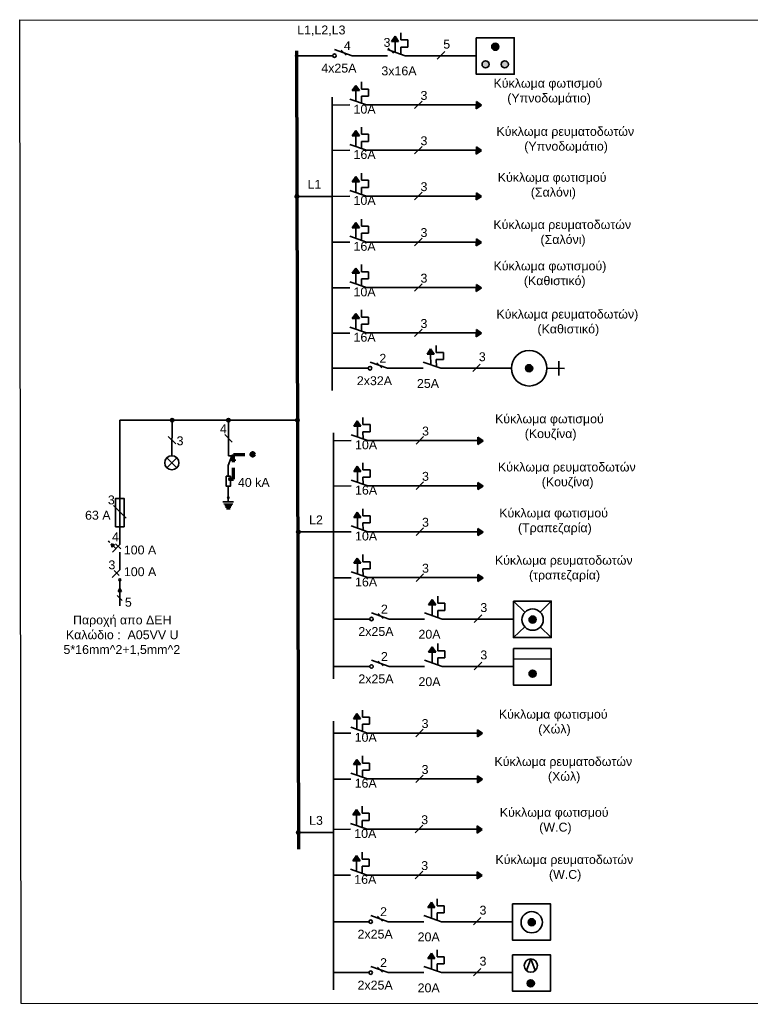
# Model space of a CAD drawing. Header units: millimetres. Extents: x 20 to 454, y 7 to 287.
# Tile 1 of 2: x 20 to 225, y 10 to 287. Entities that reach past the tile are written whole.
import ezdxf

# ---------------------------------------------------------------- set-up
doc = ezdxf.new("R2010")
doc.units = ezdxf.units.MM
doc.linetypes.add('HIDDEN2', pattern=[4.7625, 3.175, -1.5875])
doc.layers.add('fotistika kuzinas', color=250, linetype='Continuous', lineweight=35)
doc.layers.add('paroxh', color=7, linetype='Continuous')
doc.styles.get("Standard").update_dxf_attribs({"font": 'arial.ttf'})
pattern_1 = [(0, (0, 21.232), (0, 6.985), [5.08, -1.905]), (90, (0, 21.232), (-6.985, 4e-16), [5.08, -1.905])]

msp = doc.modelspace()

# ---------------------------------------------------------------- hatches: boundary and pattern name
at = {"layer": 'fotistika kuzinas', "linetype": 'Continuous', "lineweight": 35, "true_color": 0x000000}
h = msp.add_hatch(dxfattribs=at)
h.set_pattern_fill('ANGLE', color=18)
h.set_pattern_definition(pattern_1)
h.paths.add_polyline_path([(216, 243.61), (215.5, 243.61), (215.5, 244.11, 0.414214), (215, 243.61, 1)])
h.paths.add_polyline_path([(215.5, 244.11), (215.5, 243.61), (216, 243.61, 0.414214)], flags=17)
h = msp.add_hatch(dxfattribs=at)
h.set_pattern_fill('ANGLE', color=18)
h.set_pattern_definition(pattern_1)
h.paths.add_polyline_path([(216, 243.61), (215.5, 243.61), (215.5, 244.11, 0.414214), (215, 243.61, 1)])
h.paths.add_polyline_path([(215.5, 244.11), (215.5, 243.61), (216, 243.61, 0.414214)], flags=17)
h = msp.add_hatch(dxfattribs=at)
h.set_pattern_fill('ANGLE', color=18)
h.set_pattern_definition([(0, (0, 0), (0, 6.985), [5.08, -1.905]), (90, (0, 0), (-6.985, 4e-16), [5.08, -1.905])])
h.paths.add_polyline_path([(215.5, 244.11, 0.414214), (215, 243.61, 0.414214), (215.5, 243.11)])
h.paths.add_polyline_path([(215.5, 244.11), (215.5, 243.61), (216, 243.61, 0.414214)])
h.paths.add_polyline_path([(216, 243.61), (215.5, 243.61), (215.5, 243.11, 0.414214)])
at = {"layer": 'paroxh', "linetype": 'Continuous', "lineweight": 35, "true_color": 0x000000}
h = msp.add_hatch(color=18, dxfattribs=at)
h.dxf.hatch_style = 1
h.paths.add_polyline_path([(125.32, 282.55), (124.32, 281.07), (126.32, 281.07)])
h = msp.add_hatch(color=18, dxfattribs=at)
h.dxf.hatch_style = 1
h.paths.add_polyline_path([(152.52, 279.59, 1), (154.52, 279.59, 1)])
h = msp.add_hatch(color=18, dxfattribs=at)
h.dxf.hatch_style = 1
h.paths.add_polyline_path([(97.55, 277.57, 0.413117), (97.05, 277.07), (97.55, 277.07)])
h.paths.add_polyline_path([(97.55, 277.57), (97.55, 277.07), (97.55, 276.57, 0.413128), (98.05, 277.07, 0.4153)])
h.paths.add_polyline_path([(97.55, 277.07), (97.05, 277.07, 0.415311), (97.55, 276.57)])
h = msp.add_hatch(color=18, dxfattribs=at)
h.dxf.hatch_style = 1
h.paths.add_polyline_path([(151.8, 274.63, 1), (149.8, 274.63, 1)])
h.paths.add_polyline_path([(157.22, 274.63, 1), (155.22, 274.63, 1)])
h = msp.add_hatch(dxfattribs=at)
h.set_pattern_fill('ANGLE', color=18)
h.set_pattern_definition([(0, (0.002, 27.302), (0, 6.985), [5.08, -1.905]), (90, (0.002, 27.302), (-6.985, 4e-16), [5.08, -1.905])])
h.paths.add_polyline_path([(206.09, 274.41, 1), (204.09, 274.41, 1)])
h = msp.add_hatch(color=18, dxfattribs=at)
h.dxf.hatch_style = 1
h.paths.add_polyline_path([(114.25, 268.72), (113.26, 267.24), (115.26, 267.24)])
h = msp.add_hatch(color=18, dxfattribs=at)
h.dxf.hatch_style = 1
h.paths.add_polyline_path([(149.67, 263.13), (148.2, 264.13), (148.19, 262.13)])
h = msp.add_hatch(color=18, dxfattribs=at)
h.dxf.hatch_style = 1
h.paths.add_polyline_path([(114.25, 255.97), (113.26, 254.49), (115.26, 254.49)])
h = msp.add_hatch(color=18, dxfattribs=at)
h.dxf.hatch_style = 1
h.paths.add_polyline_path([(149.67, 250.38), (148.2, 251.38), (148.19, 249.38)])
h = msp.add_hatch(color=18, dxfattribs=at)
h.dxf.hatch_style = 1
h.paths.add_polyline_path([(114.25, 243.04), (113.26, 241.56), (115.26, 241.56)])
h = msp.add_hatch(dxfattribs=at)
h.set_pattern_fill('ANGLE', color=18)
h.set_pattern_definition([(0, (-2.723, -4.952), (0, 6.985), [5.08, -1.905]), (90, (-2.723, -4.952), (-6.985, 4e-16), [5.08, -1.905])])
h.paths.add_polyline_path([(203.37, 242.16, 1), (201.37, 242.16, 1)])
h = msp.add_hatch(dxfattribs=at)
h.set_pattern_fill('ANGLE', color=18)
h.set_pattern_definition([(0, (2.6985, -4.952), (0, 6.985), [5.08, -1.905]), (90, (2.6985, -4.952), (-6.985, 4e-16), [5.08, -1.905])])
h.paths.add_polyline_path([(208.79, 242.16, 1), (206.79, 242.16, 1)])
h = msp.add_hatch(color=18, dxfattribs=at)
h.dxf.hatch_style = 1
h.paths.add_polyline_path([(149.67, 237.45), (148.2, 238.45), (148.19, 236.45)])
h = msp.add_hatch(color=18, dxfattribs=at)
h.dxf.hatch_style = 1
h.paths.add_polyline_path([(97.67, 237.97, 0.413117), (97.17, 237.47), (97.67, 237.47)])
h.paths.add_polyline_path([(97.67, 237.97), (97.67, 237.47), (97.67, 236.97, 0.413128), (98.17, 237.47, 0.4153)])
h.paths.add_polyline_path([(97.67, 237.47), (97.17, 237.47, 0.415311), (97.67, 236.97)])
h = msp.add_hatch(color=18, dxfattribs=at)
h.dxf.hatch_style = 1
h.paths.add_polyline_path([(114.25, 230.11), (113.26, 228.63), (115.26, 228.63)])
h = msp.add_hatch(color=18, dxfattribs=at)
h.dxf.hatch_style = 1
h.paths.add_polyline_path([(149.67, 224.52), (148.2, 225.52), (148.19, 223.52)])
h = msp.add_hatch(color=18, dxfattribs=at)
h.dxf.hatch_style = 1
h.paths.add_polyline_path([(114.25, 217.28), (113.26, 215.8), (115.26, 215.8)])
h = msp.add_hatch(color=18, dxfattribs=at)
h.dxf.hatch_style = 1
h.paths.add_polyline_path([(149.67, 211.69), (148.2, 212.69), (148.19, 210.69)])
h = msp.add_hatch(color=18, dxfattribs=at)
h.dxf.hatch_style = 1
h.paths.add_polyline_path([(114.25, 204.53), (113.26, 203.05), (115.26, 203.05)])
h = msp.add_hatch(color=18, dxfattribs=at)
h.dxf.hatch_style = 1
h.paths.add_polyline_path([(149.67, 198.94), (148.2, 199.94), (148.19, 197.94)])
h = msp.add_hatch(color=18, dxfattribs=at)
h.dxf.hatch_style = 1
h.paths.add_polyline_path([(135.33, 194.55), (134.33, 193.07), (136.33, 193.07)])
h = msp.add_hatch(color=18, dxfattribs=at)
h.dxf.hatch_style = 1
h.paths.add_polyline_path([(164.07, 189.07, 1), (162.07, 189.07, 1)])
h = msp.add_hatch(color=18, dxfattribs=at)
h.dxf.hatch_style = 1
h.paths.add_polyline_path([(62.52, 174.96, 0.413117), (62.03, 174.46), (62.53, 174.46)])
h.paths.add_polyline_path([(62.52, 174.96), (62.53, 174.46), (62.53, 173.96, 0.413128), (63.03, 174.46, 0.4153)])
h.paths.add_polyline_path([(62.53, 174.46), (62.03, 174.46, 0.415311), (62.53, 173.96)])
h = msp.add_hatch(color=18, dxfattribs=at)
h.dxf.hatch_style = 1
h.paths.add_polyline_path([(78.39, 174.96, 0.413117), (77.89, 174.46), (78.39, 174.46)])
h.paths.add_polyline_path([(78.39, 174.96), (78.39, 174.46), (78.39, 173.96, 0.413128), (78.89, 174.46, 0.4153)])
h.paths.add_polyline_path([(78.39, 174.46), (77.89, 174.46, 0.415311), (78.39, 173.96)])
h = msp.add_hatch(color=18, dxfattribs=at)
h.dxf.hatch_style = 1
h.paths.add_polyline_path([(97.82, 174.96, 0.413117), (97.32, 174.46), (97.82, 174.46)])
h.paths.add_polyline_path([(97.82, 174.96), (97.82, 174.46), (97.82, 173.96, 0.413128), (98.32, 174.46, 0.4153)])
h.paths.add_polyline_path([(97.82, 174.46), (97.32, 174.46, 0.415311), (97.82, 173.96)])
h = msp.add_hatch(color=18, dxfattribs=at)
h.dxf.hatch_style = 1
h.paths.add_polyline_path([(114.68, 174.24), (113.69, 172.76), (115.69, 172.76)])
h = msp.add_hatch(color=18, dxfattribs=at)
h.dxf.hatch_style = 1
h.paths.add_polyline_path([(150.1, 168.65), (148.62, 169.65), (148.61, 167.65)])
at = {"layer": 'paroxh', "linetype": 'Continuous', "lineweight": 70}
h = msp.add_hatch(color=1, dxfattribs=at)
h.dxf.hatch_style = 1
h.paths.add_polyline_path([(84.71, 164.83, 1), (85.71, 164.83, 1)])
at = {"layer": 'paroxh', "linetype": 'Continuous', "lineweight": 35, "true_color": 0x000000}
h = msp.add_hatch(color=18, dxfattribs=at)
h.dxf.hatch_style = 1
h.paths.add_polyline_path([(114.68, 161.48), (113.69, 160), (115.69, 160)])
at = {"layer": 'paroxh', "linetype": 'Continuous', "lineweight": 70}
h = msp.add_hatch(color=1, dxfattribs=at)
h.dxf.hatch_style = 1
h.paths.add_polyline_path([(78.94, 158.07, 0.414214), (78.73, 157.86, 0.414214), (78.94, 157.65)])
h.paths.add_polyline_path([(79.15, 157.86), (78.94, 157.86), (78.94, 157.65, 0.414214)])
h.paths.add_polyline_path([(78.94, 158.07), (78.94, 157.86), (79.15, 157.86, 0.414214)])
at = {"layer": 'paroxh', "linetype": 'Continuous', "lineweight": 35, "true_color": 0x000000}
h = msp.add_hatch(color=18, dxfattribs=at)
h.dxf.hatch_style = 1
h.paths.add_polyline_path([(150.1, 155.89), (148.62, 156.89), (148.61, 154.89)])
h = msp.add_hatch(color=18, dxfattribs=at)
h.dxf.hatch_style = 1
h.paths.add_polyline_path([(114.68, 148.55), (113.69, 147.07), (115.69, 147.07)])
h = msp.add_hatch(color=18, dxfattribs=at)
h.dxf.hatch_style = 1
h.paths.add_polyline_path([(98.09, 143.48, 0.413117), (97.6, 142.98), (98.1, 142.98)])
h.paths.add_polyline_path([(98.09, 143.48), (98.1, 142.98), (98.1, 142.48, 0.413128), (98.6, 142.98, 0.4153)])
h.paths.add_polyline_path([(98.1, 142.98), (97.6, 142.98, 0.415311), (98.1, 142.48)])
h = msp.add_hatch(color=18, dxfattribs=at)
h.dxf.hatch_style = 1
h.paths.add_polyline_path([(150.1, 142.96), (148.62, 143.96), (148.61, 141.96)])
h = msp.add_hatch(color=18, dxfattribs=at)
h.dxf.hatch_style = 1
h.paths.add_polyline_path([(46.34, 139.37), (45.36, 139.63), (45.63, 138.67)])
h = msp.add_hatch(color=18, dxfattribs=at)
h.dxf.hatch_style = 1
h.paths.add_polyline_path([(114.68, 135.63), (113.69, 134.15), (115.69, 134.15)])
h = msp.add_hatch(color=18, dxfattribs=at)
h.dxf.hatch_style = 1
h.paths.add_polyline_path([(150.1, 130.04), (148.62, 131.04), (148.61, 129.04)])
h = msp.add_hatch(color=18, dxfattribs=at)
h.dxf.hatch_style = 1
h.paths.add_polyline_path([(48.31, 126.21), (47.79, 127.08), (47.31, 126.21)])
h = msp.add_hatch(color=18, dxfattribs=at)
h.dxf.hatch_style = 1
h.paths.add_polyline_path([(135.75, 123.94), (134.76, 122.46), (136.76, 122.46)])
h = msp.add_hatch(color=18, dxfattribs=at)
h.dxf.hatch_style = 1
h.paths.add_polyline_path([(163.04, 118.31, 1), (165.04, 118.31, 1)])
h = msp.add_hatch(color=18, dxfattribs=at)
h.dxf.hatch_style = 1
h.paths.add_polyline_path([(135.75, 110.6), (134.76, 109.12), (136.76, 109.12)])
h = msp.add_hatch(color=18, dxfattribs=at)
h.dxf.hatch_style = 1
h.paths.add_polyline_path([(163.04, 103.1, 1), (165.04, 103.1, 1)])
h = msp.add_hatch(color=18, dxfattribs=at)
h.dxf.hatch_style = 1
h.paths.add_polyline_path([(114.56, 91.88), (113.57, 90.4), (115.57, 90.4)])
h = msp.add_hatch(color=18, dxfattribs=at)
h.dxf.hatch_style = 1
h.paths.add_polyline_path([(149.98, 86.29), (148.51, 87.29), (148.5, 85.29)])
h = msp.add_hatch(color=18, dxfattribs=at)
h.dxf.hatch_style = 1
h.paths.add_polyline_path([(114.56, 78.96), (113.57, 77.48), (115.57, 77.48)])
h = msp.add_hatch(color=18, dxfattribs=at)
h.dxf.hatch_style = 1
h.paths.add_polyline_path([(149.98, 73.37), (148.51, 74.37), (148.5, 72.37)])
h = msp.add_hatch(color=18, dxfattribs=at)
h.dxf.hatch_style = 1
h.paths.add_polyline_path([(114.45, 64.81), (113.46, 63.33), (115.46, 63.33)])
h = msp.add_hatch(color=18, dxfattribs=at)
h.dxf.hatch_style = 1
h.paths.add_polyline_path([(98.09, 58.88, 0.413117), (97.59, 58.38), (98.09, 58.38)])
h.paths.add_polyline_path([(98.09, 58.88), (98.09, 58.38), (98.09, 57.88, 0.413128), (98.59, 58.38, 0.4153)])
h.paths.add_polyline_path([(98.09, 58.38), (97.59, 58.38, 0.415311), (98.09, 57.88)])
h = msp.add_hatch(color=18, dxfattribs=at)
h.dxf.hatch_style = 1
h.paths.add_polyline_path([(149.87, 59.22), (148.4, 60.22), (148.39, 58.22)])
h = msp.add_hatch(color=18, dxfattribs=at)
h.dxf.hatch_style = 1
h.paths.add_polyline_path([(114.45, 51.89), (113.46, 50.41), (115.46, 50.41)])
h = msp.add_hatch(color=18, dxfattribs=at)
h.dxf.hatch_style = 1
h.paths.add_polyline_path([(149.87, 46.3), (148.4, 47.3), (148.39, 45.3)])
h = msp.add_hatch(color=18, dxfattribs=at)
h.dxf.hatch_style = 1
h.paths.add_polyline_path([(135.53, 38.75), (134.54, 37.27), (136.54, 37.27)])
h = msp.add_hatch(color=18, dxfattribs=at)
h.dxf.hatch_style = 1
h.paths.add_polyline_path([(162.81, 33.11, 1), (164.81, 33.11, 1)])
h = msp.add_hatch(color=18, dxfattribs=at)
h.dxf.hatch_style = 1
h.paths.add_polyline_path([(135.53, 24.39), (134.54, 22.91), (136.54, 22.91)])
h = msp.add_hatch(color=18, dxfattribs=at)
h.dxf.hatch_style = 1
h.paths.add_polyline_path([(162.54, 15.91, 1), (164.54, 15.91, 1)])

# ---------------------------------------------------------------- linework, layer by layer
for p, q in [((20, 10.2), (19.6, 287.2)), ((19.6, 287.2), (410, 287)), ((410, 10), (20, 10.2))]:
    msp.add_line(p, q)
at = {"layer": 'paroxh', "color": 18, "linetype": 'Continuous', "lineweight": 35, "true_color": 0x000000}
for p, q in [((126.91, 281.51), (126.91, 283.51)), ((124.32, 281.07), (125.32, 282.55)), ((124.32, 281.07), (126.32, 281.07)), ((125.32, 282.55), (126.32, 281.07)), ((125.34, 278.07), (125.32, 281.07)), ((128.91, 281.51), (126.91, 281.51)), ((128.91, 279.51), (128.91, 281.51)), ((113.2, 277.07), (108.25, 278.83)), ((110.13, 278.61), (111.56, 277.21)), ((123.2, 278.83), (128.18, 277.07)), ((123.41, 279.21), (124.84, 277.8)), ((126.93, 277.51), (126.91, 279.51)), ((126.91, 279.51), (128.91, 279.51)), ((139.29, 278.26), (137.17, 276.13)), ((97.55, 277.07), (107.55, 277.07)), ((107.55, 277.07), (107.75, 277.07)), ((113.2, 277.07), (123.2, 277.07)), ((128.18, 277.07), (138.18, 277.07)), ((138.18, 277.07), (148.18, 277.07)), ((115.85, 267.68), (115.85, 269.68)), ((113.26, 267.24), (114.25, 268.72)), ((113.26, 267.24), (115.26, 267.24)), ((114.25, 268.72), (115.26, 267.24)), ((114.27, 264.24), (114.26, 267.24)), ((117.85, 267.68), (115.85, 267.68)), ((117.85, 265.68), (117.85, 267.68)), ((107.56, 182.84), (107.56, 265.4)), ((112.56, 264.84), (117.24, 263.22)), ((115.86, 263.68), (115.85, 265.68)), ((115.85, 265.68), (117.85, 265.68)), ((132.93, 264.3), (130.81, 262.18)), ((148.2, 264.13), (148.19, 262.13)), ((148.2, 264.13), (149.67, 263.13)), ((107.56, 263.16), (112.56, 263.19)), ((117.24, 263.22), (148.19, 263.22)), ((149.67, 263.13), (148.19, 262.13)), ((113.26, 254.49), (114.25, 255.97)), ((114.25, 255.97), (115.26, 254.49)), ((115.85, 254.93), (115.85, 256.93)), ((113.26, 254.49), (115.26, 254.49)), ((114.27, 251.49), (114.26, 254.49)), ((117.85, 254.93), (115.85, 254.93)), ((115.86, 250.93), (115.85, 252.93)), ((115.85, 252.93), (117.85, 252.93)), ((117.85, 252.93), (117.85, 254.93)), ((107.56, 250.4), (112.56, 250.43)), ((112.56, 252.08), (117.24, 250.46)), ((117.24, 250.46), (148.19, 250.46)), ((132.93, 251.54), (130.81, 249.42)), ((148.2, 251.38), (148.19, 249.38)), ((149.67, 250.38), (148.19, 249.38)), ((148.2, 251.38), (149.67, 250.38)), ((115.85, 242), (115.85, 244)), ((113.26, 241.56), (114.25, 243.04)), ((113.26, 241.56), (115.26, 241.56)), ((114.25, 243.04), (115.26, 241.56)), ((114.27, 238.56), (114.26, 241.56)), ((117.85, 242), (115.85, 242)), ((117.85, 240), (117.85, 242)), ((112.56, 239.15), (117.24, 237.53)), ((115.86, 238), (115.85, 240)), ((115.85, 240), (117.85, 240)), ((132.93, 238.61), (130.81, 236.49)), ((148.2, 238.45), (148.19, 236.45)), ((148.2, 238.45), (149.67, 237.45)), ((97.67, 237.47), (107.67, 237.47)), ((107.56, 237.47), (112.56, 237.5)), ((117.24, 237.53), (148.19, 237.53)), ((149.67, 237.45), (148.19, 236.45)), ((113.26, 228.63), (114.25, 230.11)), ((114.25, 230.11), (115.26, 228.63)), ((115.85, 229.07), (115.85, 231.07)), ((113.26, 228.63), (115.26, 228.63)), ((114.27, 225.63), (114.26, 228.63)), ((117.85, 229.07), (115.85, 229.07)), ((117.85, 227.07), (117.85, 229.07)), ((107.56, 224.55), (112.56, 224.58)), ((112.56, 226.23), (117.24, 224.61)), ((115.86, 225.07), (115.85, 227.07)), ((115.85, 227.07), (117.85, 227.07)), ((117.24, 224.61), (148.19, 224.61)), ((132.93, 225.69), (130.81, 223.57)), ((148.2, 225.52), (148.19, 223.52)), ((148.2, 225.52), (149.67, 224.52)), ((149.67, 224.52), (148.19, 223.52)), ((113.26, 215.8), (114.25, 217.28)), ((114.25, 217.28), (115.26, 215.8)), ((115.85, 216.24), (115.85, 218.24)), ((117.85, 216.24), (115.85, 216.24)), ((117.85, 214.24), (117.85, 216.24)), ((113.26, 215.8), (115.26, 215.8)), ((114.27, 212.8), (114.26, 215.8)), ((115.86, 212.24), (115.85, 214.24)), ((115.85, 214.24), (117.85, 214.24)), ((107.56, 211.72), (112.56, 211.75)), ((112.56, 213.4), (117.24, 211.78)), ((117.24, 211.78), (148.19, 211.78)), ((132.93, 212.86), (130.81, 210.74)), ((148.2, 212.69), (148.19, 210.69)), ((149.67, 211.69), (148.19, 210.69)), ((148.2, 212.69), (149.67, 211.69)), ((115.85, 203.49), (115.85, 205.49)), ((113.26, 203.05), (114.25, 204.53)), ((113.26, 203.05), (115.26, 203.05)), ((114.25, 204.53), (115.26, 203.05)), ((114.27, 200.05), (114.26, 203.05)), ((117.85, 203.49), (115.85, 203.49)), ((117.85, 201.49), (117.85, 203.49)), ((112.56, 200.64), (117.24, 199.02)), ((115.86, 199.49), (115.85, 201.49)), ((115.85, 201.49), (117.85, 201.49)), ((132.93, 200.1), (130.81, 197.98)), ((148.2, 199.94), (148.19, 197.94)), ((148.2, 199.94), (149.67, 198.94)), ((107.56, 198.96), (112.56, 198.99)), ((117.24, 199.02), (148.19, 199.02)), ((149.67, 198.94), (148.19, 197.94)), ((134.33, 193.07), (135.33, 194.55)), ((135.33, 194.55), (136.33, 193.07)), ((136.92, 193.51), (136.92, 195.51)), ((134.33, 193.07), (136.33, 193.07)), ((135.35, 190.07), (135.33, 193.07)), ((138.92, 193.51), (136.92, 193.51)), ((136.94, 189.51), (136.92, 191.51)), ((136.92, 191.51), (138.92, 191.51)), ((138.92, 191.51), (138.92, 193.51)), ((107.56, 189.07), (117.56, 189.07)), ((117.56, 189.07), (117.76, 189.07)), ((123.21, 189.07), (118.26, 190.82)), ((120.14, 190.61), (121.57, 189.2)), ((123.21, 189.07), (133.21, 189.07)), ((133.21, 190.82), (138.19, 189.07)), ((138.19, 189.07), (148.19, 189.07)), ((149.3, 190.25), (147.18, 188.13)), ((148.19, 189.07), (158.19, 189.07)), ((168.07, 189.07), (173.07, 189.03)), ((171.42, 187.04), (171.41, 191.04)), ((116.28, 173.2), (116.28, 175.2)), ((97.82, 174.46), (47.82, 174.46)), ((47.82, 174.46), (47.82, 144.46)), ((62.53, 174.46), (62.45, 164.46)), ((78.39, 174.46), (78.39, 164.46)), ((113.69, 172.76), (114.68, 174.24)), ((113.69, 172.76), (115.69, 172.76)), ((114.68, 174.24), (115.69, 172.76)), ((114.7, 169.76), (114.69, 172.76)), ((118.28, 173.2), (116.28, 173.2)), ((118.28, 171.2), (118.28, 173.2)), ((61.42, 169.89), (63.55, 167.77)), ((77.34, 170.43), (79.44, 168.29)), ((107.99, 115.92), (107.99, 170.92)), ((112.98, 170.35), (117.67, 168.73)), ((116.29, 169.2), (116.28, 171.2)), ((116.28, 171.2), (118.28, 171.2)), ((133.36, 169.81), (131.23, 167.69)), ((148.62, 169.65), (148.61, 167.65)), ((148.62, 169.65), (150.1, 168.65)), ((107.99, 168.67), (112.98, 168.7)), ((117.67, 168.73), (148.62, 168.73)), ((150.1, 168.65), (148.61, 167.65)), ((61.02, 161.06), (63.88, 163.86)), ((63.86, 161.03), (61.05, 163.88)), ((79.39, 164.46), (78.33, 161.65)), ((78.39, 164.46), (79.39, 164.46)), ((79.43, 163.24), (79.43, 163.74)), ((79.43, 163.74), (79.93, 163.74)), ((79.93, 163.74), (79.93, 163.24)), ((78.33, 161.65), (78.33, 158.65)), ((78.93, 163.24), (79.43, 163.24)), ((79.93, 163.24), (80.43, 163.24)), ((113.69, 160), (114.68, 161.48)), ((114.68, 161.48), (115.69, 160)), ((116.28, 160.44), (116.28, 162.44)), ((113.69, 160), (115.69, 160)), ((114.7, 157), (114.69, 160)), ((118.28, 160.44), (116.28, 160.44)), ((116.29, 156.44), (116.28, 158.44)), ((116.28, 158.44), (118.28, 158.44)), ((118.28, 158.44), (118.28, 160.44)), ((78.33, 155.83), (78.35, 152.83)), ((107.99, 155.92), (112.98, 155.95)), ((112.98, 157.6), (117.67, 155.97)), ((117.67, 155.97), (148.62, 155.97)), ((133.36, 157.06), (131.23, 154.94)), ((148.62, 156.89), (148.61, 154.89)), ((150.1, 155.89), (148.61, 154.89)), ((148.62, 156.89), (150.1, 155.89)), ((46.04, 150.41), (49.6, 146.9)), ((76.84, 151.43), (79.84, 151.43)), ((77.09, 150.87), (79.59, 150.85)), ((77.34, 150.42), (79.34, 150.41)), ((77.59, 149.97), (79.09, 149.97)), ((78.35, 152.43), (78.34, 151.43)), ((77.84, 149.52), (78.84, 149.52)), ((113.69, 147.07), (114.68, 148.55)), ((113.69, 147.07), (115.69, 147.07)), ((114.68, 148.55), (115.69, 147.07)), ((114.7, 144.07), (114.69, 147.07)), ((116.28, 147.51), (116.28, 149.51)), ((118.28, 147.51), (116.28, 147.51)), ((118.28, 145.51), (118.28, 147.51)), ((47.82, 144.46), (47.82, 139.46)), ((112.98, 144.66), (117.67, 143.04)), ((116.29, 143.51), (116.28, 145.51)), ((116.28, 145.51), (118.28, 145.51)), ((98.1, 142.98), (108.1, 142.98)), ((107.99, 142.98), (112.98, 143.01)), ((117.67, 143.04), (148.62, 143.04)), ((133.36, 144.13), (131.23, 142.01)), ((148.62, 143.96), (148.61, 141.96)), ((150.1, 142.96), (148.61, 141.96)), ((148.62, 143.96), (150.1, 142.96)), ((44.53, 140.19), (44.81, 140.48)), ((45.02, 139.98), (44.67, 140.33)), ((45.63, 138.67), (45.36, 139.63)), ((45.36, 139.63), (46.34, 139.37)), ((45.63, 138.67), (46.34, 139.37)), ((47.82, 139.46), (45.72, 137.32)), ((46.69, 138.31), (45.99, 139.02)), ((46.62, 139.67), (48.04, 138.25)), ((47.82, 137.32), (47.79, 132.32)), ((116.28, 134.59), (116.28, 136.59)), ((113.69, 134.15), (114.68, 135.63)), ((113.69, 134.15), (115.69, 134.15)), ((114.68, 135.63), (115.69, 134.15)), ((114.7, 131.15), (114.69, 134.15)), ((118.28, 134.59), (116.28, 134.59)), ((118.28, 132.59), (118.28, 134.59)), ((47.79, 132.32), (45.67, 130.2)), ((46.2, 132.14), (47.62, 130.73)), ((112.98, 131.74), (117.67, 130.12)), ((116.29, 130.59), (116.28, 132.59)), ((116.28, 132.59), (118.28, 132.59)), ((133.36, 131.2), (131.23, 129.08)), ((148.62, 131.04), (148.61, 129.04)), ((148.62, 131.04), (150.1, 130.04)), ((47.79, 129.22), (47.79, 122.22)), ((107.99, 130.06), (112.98, 130.09)), ((117.67, 130.12), (148.62, 130.12)), ((150.1, 130.04), (148.61, 129.04)), ((47.09, 125.12), (48.5, 123.7)), ((47.31, 126.21), (47.79, 127.08)), ((47.31, 126.21), (48.31, 126.21)), ((47.79, 127.08), (48.31, 126.21)), ((137.35, 122.9), (137.35, 124.9)), ((134.76, 122.46), (135.75, 123.94)), ((134.76, 122.46), (136.76, 122.46)), ((135.75, 123.94), (136.76, 122.46)), ((135.78, 119.46), (135.76, 122.46)), ((139.35, 122.9), (137.35, 122.9)), ((139.35, 120.9), (139.35, 122.9)), ((158.62, 123.51), (161.87, 120.39)), ((169.3, 123.51), (166.17, 120.42)), ((123.64, 118.46), (118.69, 120.22)), ((120.57, 120), (121.99, 118.59)), ((133.64, 120.22), (138.62, 118.46)), ((137.37, 118.9), (137.35, 120.9)), ((137.35, 120.9), (139.35, 120.9)), ((149.73, 119.65), (147.61, 117.52)), ((107.99, 118.46), (117.99, 118.46)), ((117.99, 118.46), (118.19, 118.46)), ((123.64, 118.46), (133.64, 118.46)), ((138.62, 118.46), (148.62, 118.46)), ((148.62, 118.46), (158.62, 118.46)), ((107.99, 115.92), (107.99, 101.67)), ((158.62, 113.23), (161.85, 116.26)), ((166.2, 116.23), (169.3, 113.23)), ((137.35, 109.56), (137.35, 111.56)), ((134.76, 109.12), (135.75, 110.6)), ((134.76, 109.12), (136.76, 109.12)), ((135.75, 110.6), (136.76, 109.12)), ((135.78, 106.12), (135.76, 109.12)), ((139.35, 109.56), (137.35, 109.56)), ((139.35, 107.56), (139.35, 109.56)), ((123.64, 105.11), (118.69, 106.87)), ((120.57, 106.65), (121.99, 105.25)), ((133.64, 106.87), (138.62, 105.11)), ((137.37, 105.56), (137.35, 107.56)), ((137.35, 107.56), (139.35, 107.56)), ((149.73, 106.3), (147.61, 104.18)), ((158.62, 107.23), (169.3, 107.18)), ((107.99, 105.11), (117.99, 105.11)), ((117.99, 105.11), (118.19, 105.11)), ((123.64, 105.11), (133.64, 105.11)), ((138.62, 105.11), (148.62, 105.11)), ((148.62, 105.11), (158.62, 105.11)), ((113.57, 90.4), (114.56, 91.88)), ((114.56, 91.88), (115.57, 90.4)), ((116.16, 90.84), (116.16, 92.84)), ((107.98, 31.32), (107.98, 89.73)), ((113.57, 90.4), (115.57, 90.4)), ((114.59, 87.4), (114.57, 90.4)), ((118.16, 90.84), (116.16, 90.84)), ((116.17, 86.84), (116.16, 88.84)), ((116.16, 88.84), (118.16, 88.84)), ((118.16, 88.84), (118.16, 90.84)), ((107.87, 86.32), (112.87, 86.35)), ((112.87, 88), (117.55, 86.37)), ((117.55, 86.37), (148.5, 86.37)), ((133.24, 87.46), (131.12, 85.34)), ((148.51, 87.29), (148.5, 85.29)), ((149.98, 86.29), (148.5, 85.29)), ((148.51, 87.29), (149.98, 86.29)), ((113.57, 77.48), (114.56, 78.96)), ((114.56, 78.96), (115.57, 77.48)), ((116.16, 77.92), (116.16, 79.92)), ((118.16, 77.92), (116.16, 77.92)), ((118.16, 75.92), (118.16, 77.92)), ((112.87, 75.07), (117.55, 73.45)), ((113.57, 77.48), (115.57, 77.48)), ((114.59, 74.48), (114.57, 77.48)), ((116.17, 73.92), (116.16, 75.92)), ((116.16, 75.92), (118.16, 75.92)), ((107.87, 73.39), (112.87, 73.42)), ((117.55, 73.45), (148.5, 73.45)), ((133.24, 74.53), (131.12, 72.41)), ((148.51, 74.37), (148.5, 72.37)), ((149.98, 73.37), (148.5, 72.37)), ((148.51, 74.37), (149.98, 73.37)), ((113.46, 63.33), (114.45, 64.81)), ((114.45, 64.81), (115.46, 63.33)), ((116.05, 63.77), (116.05, 65.77)), ((118.05, 63.77), (116.05, 63.77)), ((118.05, 61.77), (118.05, 63.77)), ((113.46, 63.33), (115.46, 63.33)), ((114.48, 60.33), (114.46, 63.33)), ((116.06, 59.77), (116.05, 61.77)), ((116.05, 61.77), (118.05, 61.77)), ((98.09, 58.38), (108.09, 58.38)), ((107.76, 59.25), (112.76, 59.28)), ((112.76, 60.93), (117.44, 59.31)), ((117.44, 59.31), (148.39, 59.31)), ((133.13, 60.39), (131.01, 58.27)), ((148.4, 60.22), (148.39, 58.22)), ((149.87, 59.22), (148.39, 58.22)), ((148.4, 60.22), (149.87, 59.22)), ((116.05, 50.85), (116.05, 52.85)), ((113.46, 50.41), (114.45, 51.89)), ((113.46, 50.41), (115.46, 50.41)), ((114.45, 51.89), (115.46, 50.41)), ((114.48, 47.41), (114.46, 50.41)), ((118.05, 50.85), (116.05, 50.85)), ((118.05, 48.85), (118.05, 50.85)), ((112.76, 48), (117.44, 46.38)), ((116.06, 46.85), (116.05, 48.85)), ((116.05, 48.85), (118.05, 48.85)), ((133.13, 47.47), (131.01, 45.34)), ((148.4, 47.3), (148.39, 45.3)), ((148.4, 47.3), (149.87, 46.3)), ((107.76, 46.32), (112.76, 46.35)), ((117.44, 46.38), (148.39, 46.38)), ((149.87, 46.3), (148.39, 45.3)), ((137.13, 37.71), (137.13, 39.71)), ((134.54, 37.27), (135.53, 38.75)), ((134.54, 37.27), (136.54, 37.27)), ((135.53, 38.75), (136.54, 37.27)), ((135.55, 34.27), (135.54, 37.27)), ((139.13, 37.71), (137.13, 37.71)), ((139.13, 35.71), (139.13, 37.71)), ((123.41, 33.26), (118.46, 35.02)), ((120.34, 34.8), (121.77, 33.4)), ((133.41, 35.02), (138.39, 33.26)), ((137.14, 33.71), (137.13, 35.71)), ((137.13, 35.71), (139.13, 35.71)), ((149.5, 34.45), (147.38, 32.33)), ((107.76, 33.26), (117.76, 33.26)), ((107.98, 31.32), (107.98, 14.06)), ((117.76, 33.26), (117.96, 33.26)), ((123.41, 33.26), (133.41, 33.26)), ((138.39, 33.26), (148.39, 33.26)), ((148.39, 33.26), (158.39, 33.26)), ((137.13, 23.35), (137.13, 25.35)), ((134.54, 22.91), (135.53, 24.39)), ((134.54, 22.91), (136.54, 22.91)), ((135.53, 24.39), (136.54, 22.91)), ((135.55, 19.91), (135.54, 22.91)), ((139.13, 23.35), (137.13, 23.35)), ((139.13, 21.35), (139.13, 23.35)), ((163.54, 22.77), (162.33, 19.51)), ((163.54, 22.77), (164.8, 19.51)), ((123.41, 18.91), (118.46, 20.67)), ((120.34, 20.45), (121.77, 19.04)), ((133.41, 20.67), (138.39, 18.91)), ((137.14, 19.35), (137.13, 21.35)), ((137.13, 21.35), (139.13, 21.35)), ((149.5, 20.1), (147.38, 17.97)), ((107.76, 18.91), (117.76, 18.91)), ((117.76, 18.91), (117.96, 18.91)), ((123.41, 18.91), (133.41, 18.91)), ((138.39, 18.91), (148.39, 18.91)), ((148.39, 18.91), (158.39, 18.91))]:
    msp.add_line(p, q, dxfattribs=at)
at = {"layer": 'paroxh', "color": 18, "linetype": 'Continuous', "lineweight": 70, "true_color": 0x000000}
msp.add_line((97.55, 278.39), (98.1, 53.72), dxfattribs=at)
at = {"layer": 'paroxh', "color": 1, "linetype": 'HIDDEN2', "lineweight": 70}
for p, q in [((79.79, 157.86), (79.79, 164.83)), ((79.79, 164.83), (85.21, 164.83)), ((78.94, 157.86), (79.79, 157.86))]:
    msp.add_line(p, q, dxfattribs=at)
at = {"layer": 'paroxh', "color": 18, "linetype": 'Continuous', "lineweight": 35, "true_color": 0x000000}
for points in [[(148.18, 282.13), (158.86, 282.13), (158.86, 271.84), (148.18, 271.84)], [(77.79, 158.65), (78.94, 158.65), (78.94, 155.83), (77.79, 155.83)], [(46.62, 144.46), (49, 144.46), (49, 152.41), (46.62, 152.41)], [(158.62, 123.51), (169.3, 123.51), (169.3, 113.23), (158.62, 113.23)], [(158.62, 110.17), (169.3, 110.17), (169.3, 99.89), (158.62, 99.89)], [(158.39, 38.32), (169.07, 38.32), (169.07, 28.04), (158.39, 28.04)], [(158.39, 23.96), (169.07, 23.96), (169.07, 13.68), (158.39, 13.68)]]:
    msp.add_lwpolyline(points, close=True, dxfattribs=at)
for centre, radius in [((153.52, 279.59), 1), ((108.25, 277.07), 0.5), ((150.8, 274.63), 1), ((156.22, 274.63), 1), ((97.67, 237.47), 0.5), ((163.07, 189.07), 5), ((118.26, 189.07), 0.5), ((163.07, 189.07), 1), ((62.53, 174.46), 0.5), ((78.39, 174.46), 0.5), ((97.82, 174.46), 0.5), ((62.45, 162.46), 2), ((78.35, 152.63), 0.2), ((98.1, 142.98), 0.5), ((47.79, 129.52), 0.3), ((164.04, 118.31), 3), ((164.04, 118.31), 1), ((118.69, 118.46), 0.5), ((118.69, 105.11), 0.5), ((164.04, 103.1), 1), ((98.09, 58.38), 0.5), ((163.81, 33.11), 3), ((118.46, 33.26), 0.5), ((163.81, 33.11), 1), ((163.54, 20.9), 1.87), ((118.46, 18.91), 0.5), ((163.54, 15.91), 1)]:
    msp.add_circle(centre, radius, dxfattribs=at)
at = {"layer": 'paroxh', "color": 1, "linetype": 'Continuous', "lineweight": 70}
for centre, radius in [((85.21, 164.83), 0.5), ((78.94, 157.86), 0.208)]:
    msp.add_circle(centre, radius, dxfattribs=at)

# ---------------------------------------------------------------- texts
at = {"layer": 'paroxh', "color": 18, "linetype": 'Continuous', "lineweight": 35, "true_color": 0x000000, "char_height": 2.5, "attachment_point": 1}
for s, width, insert in [('L1,L2,L3', 9.5969, (97.75, 285.56)), ('4', 3.4136, (110.89, 281.13)), ('3', 2.0432, (122.07, 282.06)), ('5', 11.3451, (138.89, 281.56)), ('4x25A', 8.0836, (104.54, 274.82)), ('3x16A', 12.4244, (121.46, 274.04)), ('Κύκλωμα φωτισμού\\P\\pi3.88443;(Υπνοδωμάτιο)', 30.9851, (153.03, 270.57)), ('3', 4.5268, (132.48, 267.13)), ('10A', 2.2476, (113.62, 263.25)), ('Κύκλωμα ρευματοδωτών\\P\\pi7.83842;(Υπνοδωμάτιο)', 38.8931, (153.86, 257)), ('3', 4.5268, (132.48, 254.37)), ('16A', 2.2476, (113.62, 250.5)), ('Κύκλωμα φωτισμού\\P\\pi9.30394;(Σαλόνι)', 30.9851, (154.23, 244.07)), ('L1', 4.3685, (100.67, 242.11)), ('3', 4.5268, (132.48, 241.44)), ('10A', 2.2476, (113.62, 237.57)), ('Κύκλωμα ρευματοδωτών\\P\\pi13.25793;(Σαλόνι)', 38.8931, (153, 230.76)), ('3', 4.5268, (132.48, 228.52)), ('16A', 2.2476, (113.62, 224.64)), ('Κύκλωμα φωτισμού)\\P\\pi8.54979;(Καθιστικό)', 34.1545, (153.03, 219.13)), ('3', 4.5268, (132.48, 215.69)), ('10A', 2.2476, (113.62, 211.81)), ('Κύκλωμα ρευματοδωτών)\\P\\pi11.54462;(Καθιστικό)', 40.1441, (153.86, 205.56)), ('3', 4.5268, (132.48, 202.93)), ('16A', 2.2476, (113.62, 199.05)), ('2', 3.4136, (120.9, 193.12)), ('3', 11.3451, (148.9, 193.56)), ('2x32A', 8.0836, (114.55, 186.81)), ('25A', 12.4244, (131.47, 186.04)), ('Κύκλωμα φωτισμού\\P\\pi8.36687;(Κουζίνα)', 30.9851, (153.46, 176.08)), ('4', 4.2736, (75.99, 173.29)), ('3', 4.5268, (132.91, 172.64)), ('3', 6.3236, (63.79, 169.9)), ('10A', 2.2476, (114.04, 168.76)), ('Κύκλωμα ρευματοδωτών\\P\\pi12.32086;(Κουζίνα)', 38.8931, (154.29, 162.51)), ('40 kA', 9.4661, (81.06, 158.18)), ('3', 4.5268, (132.91, 159.89)), ('16A', 2.2476, (114.04, 156.01)), ('3', 1.7779, (44.44, 153.25)), ('Κύκλωμα φωτισμού\\P\\pi5.27512;(Τραπεζαρία)', 30.9851, (154.65, 149.58)), ('63 A', 7.7376, (38.01, 148.94)), ('L2', 4.3685, (101.1, 147.63)), ('3', 4.5268, (132.91, 146.96)), ('4', 1.2225, (45.59, 142.84)), ('10A', 2.2476, (114.04, 143.08)), ('100 A', 10.8119, (48.93, 139.16)), ('Κύκλωμα ρευματοδωτών\\P\\pi9.60598;(τραπεζαρία)', 38.8931, (153.43, 136.27)), ('3', 3.4885, (44.59, 134.97)), ('100 A', 10.8119, (48.95, 133.04)), ('3', 4.5268, (132.91, 134.03)), ('16A', 2.2476, (114.04, 130.15)), ('5', 4.2783, (49.23, 124.45)), ('2', 3.4136, (121.33, 122.52)), ('3', 11.3451, (149.33, 122.95)), ('\\pi8.56178;Παροχή απο ΔΕΗ\\P\\pi6.55547;Καλώδιο :  A05VV U\\P\\pi5.87675;5*16mm^ 2+1,5mm^ 2', 44.3047, (26.06, 119.46)), ('2x25A', 8.0836, (114.98, 116.21)), ('20A', 12.4244, (131.9, 115.43)), ('2', 3.4136, (121.33, 109.17)), ('3', 11.3451, (149.33, 109.61)), ('2x25A', 8.0836, (114.98, 102.86)), ('20A', 12.4244, (131.9, 102.08)), ('Κύκλωμα φωτισμού\\P\\pi11.09709;(Χώλ)', 30.9851, (154.54, 92.92)), ('3', 4.5268, (132.79, 90.29)), ('10A', 2.2476, (113.93, 86.41)), ('Κύκλωμα ρευματοδωτών\\P\\pi15.05107;(Χώλ)', 38.8931, (153.31, 79.6)), ('3', 4.5268, (132.79, 77.36)), ('16A', 2.2476, (113.93, 73.49)), ('Κύκλωμα φωτισμού\\P\\pi11.10391;(W.C)', 30.9851, (154.81, 65.3)), ('L3', 4.3685, (101.1, 63.03)), ('3', 4.5268, (132.68, 63.22)), ('10A', 2.2476, (113.82, 59.34)), ('3', 4.5268, (132.68, 50.3)), ('Κύκλωμα ρευματοδωτών\\P\\pi15.05789;(W.C)', 38.8931, (153.59, 51.99)), ('16A', 2.2476, (113.82, 46.42)), ('2', 3.4136, (121.1, 37.32)), ('3', 11.3451, (149.1, 37.75)), ('2x25A', 8.0836, (114.75, 31.01)), ('20A', 12.4244, (131.67, 30.23)), ('2', 3.4136, (121.1, 22.97)), ('3', 11.3451, (149.1, 23.4)), ('2x25A', 8.0836, (114.75, 16.66)), ('20A', 12.4244, (131.67, 15.88))]:
    msp.add_mtext_dynamic_manual_height_columns(s, width=width, gutter_width=12.5, heights=[0], dxfattribs=dict(at, insert=insert))

doc.saveas('drawing.dxf')
